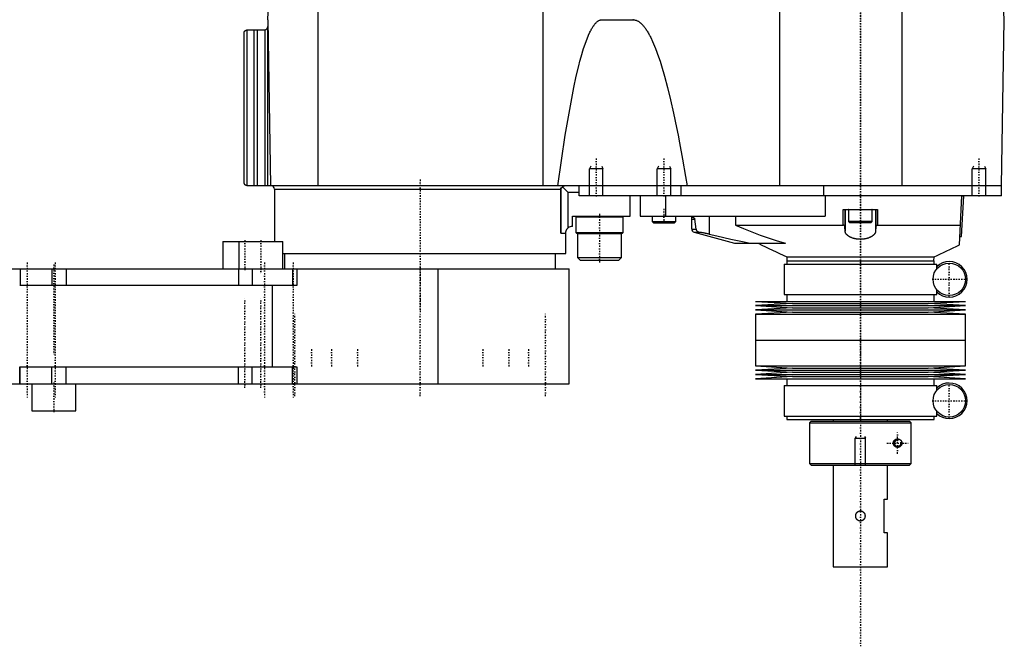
# Model space of a CAD drawing. Extents: x -171 to 342, y -1 to 583.
# Tile 2 of 3: x 52 to 342, y 67 to 252. Entities that reach past the tile are written whole.
import ezdxf

# ---------------------------------------------------------------- set-up
doc = ezdxf.new("R2010")
doc.units = 0
doc.linetypes.add('CENTER', pattern=[1.5, 0.45, -0.5, 0.05, -0.5])
for name, color, linetype in [('AM_0', 7, 'CONTINUOUS'), ('AM_10', 7, 'CONTINUOUS'), ('AM_7', 7, 'CENTER')]:
    doc.layers.add(name, color=color, linetype=linetype)

msp = doc.modelspace()

# ---------------------------------------------------------------- linework, layer by layer
at = {"layer": 'AM_0', "color": 7, "linetype": 'CONTINUOUS'}
for p, q in [((125, 251.5), (132.14, 387.81)), ((276.23, 202.5), (276.23, 373.93)), ((312.3, 202.5), (312.3, 343.66)), ((342.5, 251.5), (339.28, 312.91)), ((206.35, 202.5), (206.35, 280.58)), ((139.87, 202.5), (139.87, 257.5)), ((125, 251.5), (125.86, 202.5)), ((223.73, 251.5), (232.83, 251.5)), ((341.64, 202.5), (342.5, 251.5)), ((118, 203.5), (118, 247.5)), ((118.86, 248.49), (118.86, 202.51)), ((119, 248.5), (124.03, 248.5)), ((120.95, 248.5), (120.95, 202.5)), ((121.86, 248.5), (121.86, 202.5)), ((124.11, 248.5), (124.11, 202.5)), ((124.98, 249.17), (124.98, 202.5)), ((341.64, 202.5), (119, 202.5)), ((127, 201.5), (127, 186)), ((127, 201.5), (211.57, 201.5)), ((211.57, 188.5), (211.57, 201.5)), ((211.7, 188.5), (211.7, 201.99)), ((213.7, 200.5), (212.08, 202.12)), ((217, 199.5), (217, 202.5)), ((247, 202.5), (247, 199.5)), ((289.22, 199.5), (289.22, 202.5)), ((341.64, 199.5), (341.64, 202.5)), ((213.7, 190.02), (213.7, 200.5)), ((217, 200.5), (213.7, 200.5)), ((341.64, 199.5), (217, 199.5)), ((232, 193.5), (232, 199.5)), ((235, 199.5), (235, 193.5)), ((242.45, 199.5), (242.45, 193.5)), ((289.65, 199.5), (289.65, 193.5)), ((329.24, 185.05), (330, 199.5)), ((329.87, 187.49), (330.5, 199.47)), ((330, 199.5), (330.5, 199.47)), ((333.01, 199.51), (333, 199.5)), ((294.91, 190.89), (294.91, 195.5)), ((294.91, 195.5), (305.09, 195.5)), ((295.43, 195.5), (295.43, 190.4)), ((295.5, 195.5), (295.5, 189.07)), ((296.5, 195.4), (296.5, 191.9)), ((303.5, 195.4), (296.5, 195.4)), ((303.5, 191.9), (303.5, 195.4)), ((304.5, 195.5), (304.5, 189.07)), ((304.57, 195.5), (304.57, 190.4)), ((305.09, 195.5), (305.09, 190.89)), ((215, 190.5), (215, 193.5)), ((215, 193.5), (232, 193.5)), ((216.2, 193.5), (216, 193.3)), ((216, 193.3), (216, 188.7)), ((216, 193.3), (230, 193.3)), ((230, 193.3), (229.8, 193.5)), ((230, 188.7), (230, 193.3)), ((235, 193.5), (289.65, 193.5)), ((238.5, 193.5), (238.5, 191.9)), ((238.5, 191.9), (238.9, 191.5)), ((238.5, 191.9), (245.5, 191.9)), ((245.1, 191.5), (245.5, 191.9)), ((245.5, 191.9), (245.5, 193.5)), ((250.19, 189.77), (250.19, 193.5)), ((250.19, 192.57), (251.1, 192.57)), ((251.47, 189.63), (251.1, 192.57)), ((255.34, 193.5), (255.34, 188.2)), ((263.1, 193.5), (263.1, 190.89)), ((296.5, 191.9), (296.9, 191.5)), ((303.5, 191.9), (296.5, 191.9)), ((303.1, 191.5), (303.5, 191.9)), ((238.9, 191.5), (245.1, 191.5)), ((250.19, 189.77), (250.2, 189.63)), ((250.2, 189.63), (251.47, 189.63)), ((263.1, 190.89), (294.91, 190.89)), ((295.5, 189.07), (295.43, 190.4)), ((303.1, 191.5), (296.9, 191.5)), ((304.57, 190.4), (304.5, 189.07)), ((305.09, 190.89), (329.55, 190.89)), ((211.57, 188.5), (213, 188.5)), ((213, 182.5), (213, 188.5)), ((216, 188.7), (216.2, 188.5)), ((216, 188.7), (230, 188.7)), ((216.2, 188.5), (229.8, 188.5)), ((216.6, 188.5), (216.5, 188.4)), ((216.5, 188.4), (216.5, 181.3)), ((216.5, 188.4), (229.5, 188.4)), ((229.5, 188.4), (229.4, 188.5)), ((229.5, 181.3), (229.5, 188.4)), ((229.8, 188.5), (230, 188.7)), ((250.94, 188.73), (262.87, 185.54)), ((250.94, 188.73), (252.63, 188.73)), ((329.37, 187.52), (329.87, 187.49)), ((111.76, 186), (111.76, 178)), ((111.76, 186), (116.49, 186)), ((116.49, 186), (116.49, 178)), ((116.49, 186), (129.49, 186)), ((129.49, 178), (129.49, 186)), ((262.87, 185.54), (263.13, 185.5)), ((262.87, 185.54), (267.5, 185.54)), ((263.13, 185.5), (277.92, 185.5)), ((267.5, 185.54), (267.83, 185.5)), ((129.49, 182.5), (213, 182.5)), ((130, 182.5), (130, 178)), ((210, 178), (210, 182.5)), ((216.5, 181.3), (217.3, 180.5)), ((216.5, 181.3), (229.5, 181.3)), ((217.3, 180.5), (228.7, 180.5)), ((228.7, 180.5), (229.5, 181.3)), ((278.25, 180.36), (278.25, 179.36)), ((278.25, 180.36), (321.75, 180.36)), ((278.26, 181.5), (278.28, 180.36)), ((278.26, 181.5), (321.74, 181.5)), ((321.72, 180.36), (321.74, 181.5)), ((321.75, 179.36), (321.75, 180.36)), ((-48.48, 178), (214, 178)), ((51.91, 178), (51.91, 173)), ((61.22, 178), (61.22, 173)), ((65.53, 178), (65.53, 173)), ((116.39, 178), (116.39, 173)), ((120.45, 178), (120.45, 173)), ((132.32, 178), (132.32, 173)), ((133.61, 178), (133.61, 173)), ((175.34, 144), (175.34, 178)), ((214, 144), (214, 178)), ((277.45, 179.36), (277.45, 170.36)), ((277.45, 179.36), (322.55, 179.36)), ((322.55, 177.92), (322.55, 179.36)), ((133.61, 173), (51.77, 173)), ((126.46, 149), (126.46, 173)), ((322.55, 170.36), (322.55, 171.8)), ((277.45, 170.36), (322.55, 170.36)), ((278.25, 170.36), (278.25, 168.36)), ((321.75, 168.36), (321.75, 170.36)), ((269, 168.36), (280, 167.72)), ((269, 168.36), (331, 168.36)), ((280, 167.72), (269, 167.09)), ((269, 167.09), (280, 166.46)), ((269, 167.09), (331, 167.09)), ((280, 166.46), (269, 165.82)), ((269, 165.82), (280, 165.19)), ((269, 165.82), (331, 165.82)), ((280, 167.72), (320, 167.72)), ((280, 166.46), (320, 166.46)), ((320, 167.72), (331, 168.36)), ((331, 167.09), (320, 167.72)), ((320, 166.46), (331, 167.09)), ((331, 165.82), (320, 166.46)), ((320, 165.19), (331, 165.82)), ((280, 165.19), (269, 164.55)), ((269, 164.55), (269, 156.93)), ((269, 164.55), (331, 164.55)), ((280, 165.19), (320, 165.19)), ((331, 164.55), (320, 165.19)), ((331, 156.93), (331, 164.55)), ((269, 156.93), (331, 156.93)), ((269, 156.93), (269, 149.31)), ((269, 156.93), (331, 156.93)), ((331, 149.31), (331, 156.93)), ((51.77, 149), (133.61, 149)), ((51.77, 144), (51.77, 149)), ((51.91, 144), (51.91, 149)), ((61.22, 144), (61.22, 149)), ((65.53, 144), (65.53, 149)), ((116.39, 144), (116.39, 149)), ((120.45, 144), (120.45, 149)), ((132.32, 144), (132.32, 149)), ((133.61, 149), (133.61, 144)), ((269, 149.31), (280, 148.68)), ((269, 149.31), (331, 149.31)), ((280, 148.68), (269, 148.04)), ((280, 148.68), (320, 148.68)), ((320, 148.68), (331, 149.31)), ((331, 148.04), (320, 148.68)), ((269, 148.04), (280, 147.41)), ((269, 148.04), (331, 148.04)), ((280, 147.41), (269, 146.77)), ((269, 146.77), (280, 146.13)), ((269, 146.77), (331, 146.77)), ((280, 146.13), (269, 145.5)), ((269, 145.5), (331, 145.5)), ((278.25, 145.5), (278.25, 143.5)), ((280, 147.41), (320, 147.41)), ((280, 146.13), (320, 146.13)), ((320, 147.41), (331, 148.04)), ((331, 146.77), (320, 147.41)), ((320, 146.13), (331, 146.77)), ((331, 145.5), (320, 146.13)), ((321.75, 143.5), (321.75, 145.5)), ((-48.48, 144), (214, 144)), ((55.34, 144), (55.34, 136)), ((68.34, 136), (68.34, 144)), ((277.45, 143.5), (277.45, 134.5)), ((277.45, 143.5), (322.55, 143.5)), ((322.55, 142.06), (322.55, 143.5)), ((55.34, 136), (68.34, 136)), ((277.45, 134.5), (322.55, 134.5)), ((278.25, 134.5), (278.25, 133.5)), ((321.75, 133.5), (321.75, 134.5)), ((322.55, 134.5), (322.55, 135.94)), ((278.25, 133.5), (321.75, 133.5)), ((285.5, 133), (285, 132.5)), ((285, 132.5), (285, 120.5)), ((285, 132.5), (314.98, 132.5)), ((285.5, 133), (314.48, 133)), ((292, 133.5), (292, 133)), ((308, 133), (308, 133.5)), ((314.98, 132.5), (314.48, 133)), ((314.98, 120.5), (314.98, 132.5)), ((285, 120.5), (285.5, 120)), ((285, 120.5), (314.98, 120.5)), ((285.5, 120), (314.48, 120)), ((292, 120), (292, 90)), ((308, 110), (308, 120)), ((314.48, 120), (314.98, 120.5)), ((307, 110), (308, 110)), ((307, 100), (307, 110)), ((308, 100), (307, 100)), ((308, 90), (308, 100)), ((292, 90), (308, 90))]:
    msp.add_line(p, q, dxfattribs=at)
for points in [[(210.69, 202.5, 0), (212.85, 217.46, 0), (215.38, 231.48, 0), (216.11, 234.81, 0), (216.83, 237.84, 0), (217.2, 239.24, 0), (217.56, 240.56, 0), (218.28, 242.98, 0), (219.01, 245.1, 0), (219.73, 246.92, 0), (220.16, 247.84, 0), (220.28, 248.08, 0), (220.4, 248.32, 0), (220.46, 248.43, 0), (220.52, 248.55, 0), (220.64, 248.76, 0), (220.76, 248.97, 0), (220.88, 249.18, 0), (221.01, 249.37, 0), (221.13, 249.56, 0), (221.19, 249.64, 0), (221.25, 249.73, 0), (221.37, 249.9, 0), (221.49, 250.06, 0), (221.55, 250.14, 0), (221.61, 250.21, 0), (221.73, 250.35, 0), (221.85, 250.49, 0), (221.91, 250.55, 0), (221.97, 250.62, 0), (222.1, 250.73, 0), (222.22, 250.84, 0), (222.34, 250.94, 0), (222.46, 251.04, 0), (222.58, 251.12, 0), (222.64, 251.16, 0), (222.7, 251.2, 0), (222.82, 251.26, 0), (222.94, 251.32, 0), (223.06, 251.37, 0), (223.19, 251.41, 0), (223.31, 251.45, 0), (223.37, 251.46, 0), (223.43, 251.47, 0), (223.55, 251.49, 0), (223.67, 251.5, 0), (223.73, 251.5, 0)], [(233.03, 251.5, 0), (232.83, 251.5, 0)], [(232.83, 251.5, 0), (232.9, 251.5, 0), (233.05, 251.49, 0), (233.2, 251.47, 0), (233.28, 251.46, 0), (233.35, 251.45, 0), (233.5, 251.41, 0), (233.65, 251.37, 0), (233.79, 251.32, 0), (233.94, 251.26, 0), (234.09, 251.2, 0), (234.17, 251.16, 0), (234.24, 251.12, 0), (234.39, 251.04, 0), (234.54, 250.94, 0), (234.68, 250.84, 0), (234.83, 250.73, 0), (234.98, 250.62, 0), (235.06, 250.55, 0), (235.13, 250.49, 0), (235.28, 250.36, 0), (235.43, 250.21, 0), (235.5, 250.14, 0), (235.58, 250.06, 0), (235.72, 249.9, 0), (235.87, 249.73, 0), (235.95, 249.65, 0), (236.02, 249.56, 0), (236.17, 249.37, 0), (236.32, 249.18, 0), (236.47, 248.98, 0), (236.61, 248.77, 0), (236.76, 248.55, 0), (236.84, 248.43, 0), (236.91, 248.32, 0), (237.06, 248.08, 0), (237.21, 247.84, 0), (237.36, 247.59, 0), (237.5, 247.33, 0), (237.65, 247.06, 0), (237.73, 246.92, 0), (237.8, 246.78, 0), (237.95, 246.5, 0), (238.1, 246.2, 0), (238.62, 245.11, 0), (239.51, 242.99, 0), (240.39, 240.57, 0), (240.84, 239.24, 0), (241.28, 237.84, 0), (242.17, 234.82, 0), (243.06, 231.49, 0), (243.95, 227.86, 0), (244.84, 223.93, 0), (245.72, 219.69, 0), (246.17, 217.46, 0), (246.61, 215.16, 0), (247.5, 210.32, 0), (248.38, 205.18, 0), (248.83, 202.5, 0)], [(118, 247.5, 0), (118, 247.51, 0), (118, 247.52, 0), (118, 247.54, 0), (118, 247.54, 0), (118, 247.55, 0), (118, 247.56, 0), (118, 247.58, 0), (118, 247.59, 0), (118.01, 247.6, 0), (118.01, 247.62, 0), (118.01, 247.62, 0), (118.01, 247.63, 0), (118.01, 247.64, 0), (118.01, 247.65, 0), (118.01, 247.67, 0), (118.02, 247.68, 0), (118.02, 247.69, 0), (118.02, 247.7, 0), (118.02, 247.7, 0), (118.02, 247.71, 0), (118.03, 247.73, 0), (118.03, 247.73, 0), (118.03, 247.74, 0), (118.03, 247.75, 0), (118.03, 247.76, 0), (118.04, 247.77, 0), (118.04, 247.77, 0), (118.04, 247.78, 0), (118.04, 247.8, 0), (118.06, 247.83, 0), (118.08, 247.9, 0), (118.11, 247.96, 0), (118.15, 248.03, 0), (118.19, 248.09, 0), (118.21, 248.12, 0), (118.24, 248.15, 0), (118.27, 248.18, 0), (118.28, 248.19, 0), (118.29, 248.2, 0), (118.29, 248.21, 0), (118.3, 248.21, 0), (118.3, 248.22, 0), (118.31, 248.23, 0), (118.32, 248.24, 0), (118.33, 248.25, 0), (118.34, 248.25, 0), (118.35, 248.26, 0), (118.35, 248.26, 0), (118.36, 248.27, 0), (118.37, 248.28, 0), (118.38, 248.29, 0), (118.39, 248.3, 0), (118.41, 248.3, 0), (118.41, 248.31, 0), (118.42, 248.31, 0), (118.43, 248.32, 0), (118.44, 248.33, 0), (118.45, 248.34, 0), (118.46, 248.34, 0), (118.47, 248.35, 0), (118.48, 248.35, 0), (118.49, 248.36, 0), (118.5, 248.36, 0), (118.51, 248.37, 0), (118.52, 248.38, 0), (118.54, 248.39, 0), (118.55, 248.39, 0), (118.55, 248.4, 0), (118.56, 248.4, 0), (118.57, 248.41, 0), (118.59, 248.41, 0), (118.6, 248.41, 0), (118.6, 248.42, 0), (118.62, 248.42, 0), (118.63, 248.43, 0), (118.64, 248.43, 0), (118.64, 248.43, 0), (118.66, 248.44, 0), (118.67, 248.45, 0), (118.69, 248.45, 0), (118.7, 248.45, 0), (118.72, 248.46, 0), (118.72, 248.46, 0), (118.73, 248.46, 0), (118.75, 248.47, 0), (118.76, 248.47, 0), (118.78, 248.47, 0), (118.79, 248.48, 0), (118.81, 248.48, 0), (118.82, 248.48, 0), (118.82, 248.48, 0), (118.84, 248.49, 0), (118.85, 248.49, 0), (118.86, 248.49, 0)], [(118.86, 248.49, 0), (118.88, 248.49, 0), (118.93, 248.5, 0), (118.98, 248.5, 0), (119, 248.5, 0)], [(124.03, 248.5, 0), (124.05, 248.5, 0), (124.07, 248.5, 0), (124.1, 248.5, 0), (124.11, 248.5, 0)], [(124.11, 248.5, 0), (124.12, 248.5, 0), (124.13, 248.5, 0), (124.15, 248.51, 0), (124.16, 248.51, 0), (124.16, 248.51, 0), (124.18, 248.51, 0), (124.19, 248.51, 0), (124.2, 248.51, 0), (124.22, 248.52, 0), (124.23, 248.52, 0), (124.24, 248.52, 0), (124.25, 248.52, 0), (124.26, 248.53, 0), (124.27, 248.53, 0), (124.29, 248.53, 0), (124.3, 248.54, 0), (124.31, 248.54, 0), (124.32, 248.54, 0), (124.33, 248.54, 0), (124.34, 248.55, 0), (124.35, 248.55, 0), (124.36, 248.55, 0), (124.37, 248.56, 0), (124.38, 248.56, 0), (124.39, 248.57, 0), (124.4, 248.57, 0), (124.41, 248.57, 0), (124.42, 248.58, 0), (124.43, 248.58, 0), (124.44, 248.59, 0), (124.46, 248.59, 0), (124.47, 248.6, 0), (124.47, 248.6, 0), (124.48, 248.6, 0), (124.49, 248.61, 0), (124.5, 248.62, 0), (124.52, 248.62, 0), (124.53, 248.63, 0), (124.54, 248.64, 0), (124.54, 248.64, 0), (124.55, 248.64, 0), (124.56, 248.65, 0), (124.57, 248.66, 0), (124.58, 248.66, 0), (124.59, 248.67, 0), (124.6, 248.68, 0), (124.61, 248.68, 0), (124.61, 248.68, 0), (124.62, 248.69, 0), (124.63, 248.7, 0), (124.64, 248.71, 0), (124.65, 248.71, 0), (124.66, 248.72, 0), (124.67, 248.72, 0), (124.67, 248.73, 0), (124.68, 248.74, 0), (124.69, 248.74, 0), (124.72, 248.77, 0), (124.74, 248.79, 0), (124.77, 248.82, 0), (124.81, 248.87, 0), (124.85, 248.92, 0), (124.88, 248.97, 0), (124.91, 249.02, 0), (124.92, 249.04, 0), (124.93, 249.05, 0), (124.93, 249.06, 0), (124.93, 249.06, 0), (124.94, 249.07, 0), (124.94, 249.07, 0), (124.94, 249.08, 0), (124.94, 249.08, 0), (124.95, 249.09, 0), (124.95, 249.09, 0), (124.95, 249.1, 0), (124.95, 249.1, 0), (124.95, 249.11, 0), (124.96, 249.11, 0), (124.96, 249.12, 0), (124.96, 249.13, 0), (124.96, 249.13, 0), (124.97, 249.14, 0), (124.97, 249.14, 0), (124.97, 249.14, 0), (124.97, 249.15, 0), (124.97, 249.15, 0), (124.97, 249.16, 0), (124.97, 249.16, 0), (124.98, 249.16, 0), (124.98, 249.16, 0), (124.98, 249.17, 0), (124.98, 249.17, 0), (124.98, 249.17, 0), (124.98, 249.17, 0)], [(118.86, 202.51, 0), (118.85, 202.51, 0), (118.84, 202.51, 0), (118.82, 202.52, 0), (118.82, 202.52, 0), (118.81, 202.52, 0), (118.79, 202.52, 0), (118.78, 202.53, 0), (118.76, 202.53, 0), (118.75, 202.53, 0), (118.73, 202.54, 0), (118.72, 202.54, 0), (118.72, 202.54, 0), (118.7, 202.55, 0), (118.69, 202.55, 0), (118.67, 202.55, 0), (118.66, 202.56, 0), (118.64, 202.57, 0), (118.64, 202.57, 0), (118.63, 202.57, 0), (118.62, 202.58, 0), (118.6, 202.58, 0), (118.6, 202.59, 0), (118.59, 202.59, 0), (118.57, 202.59, 0), (118.56, 202.6, 0), (118.55, 202.6, 0), (118.55, 202.61, 0), (118.54, 202.61, 0), (118.52, 202.62, 0), (118.51, 202.63, 0), (118.5, 202.64, 0), (118.49, 202.64, 0), (118.48, 202.65, 0), (118.47, 202.65, 0), (118.46, 202.66, 0), (118.45, 202.66, 0), (118.44, 202.67, 0), (118.43, 202.68, 0), (118.42, 202.69, 0), (118.41, 202.69, 0), (118.41, 202.7, 0), (118.39, 202.7, 0), (118.38, 202.71, 0), (118.37, 202.72, 0), (118.36, 202.73, 0), (118.35, 202.74, 0), (118.35, 202.74, 0), (118.34, 202.75, 0), (118.33, 202.75, 0), (118.32, 202.76, 0), (118.31, 202.77, 0), (118.3, 202.78, 0), (118.3, 202.79, 0), (118.29, 202.79, 0), (118.29, 202.8, 0), (118.28, 202.81, 0), (118.27, 202.82, 0), (118.24, 202.85, 0), (118.21, 202.88, 0), (118.19, 202.91, 0), (118.15, 202.97, 0), (118.11, 203.04, 0), (118.08, 203.1, 0), (118.06, 203.17, 0), (118.04, 203.2, 0), (118.04, 203.22, 0), (118.04, 203.23, 0), (118.04, 203.23, 0), (118.03, 203.24, 0), (118.03, 203.25, 0), (118.03, 203.26, 0), (118.03, 203.27, 0), (118.03, 203.27, 0), (118.02, 203.29, 0), (118.02, 203.3, 0), (118.02, 203.3, 0), (118.02, 203.31, 0), (118.02, 203.32, 0), (118.01, 203.33, 0), (118.01, 203.35, 0), (118.01, 203.36, 0), (118.01, 203.37, 0), (118.01, 203.38, 0), (118.01, 203.38, 0), (118.01, 203.4, 0), (118, 203.41, 0), (118, 203.42, 0), (118, 203.44, 0), (118, 203.45, 0), (118, 203.46, 0), (118, 203.46, 0), (118, 203.48, 0), (118, 203.49, 0), (118, 203.5, 0)], [(119, 202.5, 0), (118.98, 202.5, 0), (118.93, 202.5, 0), (118.88, 202.51, 0), (118.86, 202.51, 0)], [(211.57, 201.5, 0), (211.57, 201.51, 0), (211.57, 201.54, 0), (211.57, 201.57, 0), (211.57, 201.58, 0), (211.57, 201.6, 0), (211.58, 201.63, 0), (211.58, 201.65, 0), (211.59, 201.68, 0), (211.59, 201.71, 0), (211.6, 201.74, 0), (211.6, 201.75, 0), (211.61, 201.77, 0), (211.62, 201.8, 0), (211.62, 201.82, 0), (211.63, 201.85, 0), (211.64, 201.87, 0), (211.66, 201.9, 0), (211.66, 201.91, 0), (211.67, 201.92, 0), (211.68, 201.95, 0), (211.69, 201.97, 0), (211.7, 201.99, 0)], [(211.7, 201.99, 0), (211.7, 201.97, 0), (211.7, 201.94, 0), (211.71, 201.91, 0), (211.71, 201.9, 0), (211.71, 201.89, 0), (211.72, 201.88, 0), (211.72, 201.88, 0), (211.72, 201.87, 0), (211.72, 201.87, 0), (211.72, 201.87, 0), (211.73, 201.87, 0), (211.73, 201.87, 0), (211.73, 201.86, 0), (211.73, 201.86, 0), (211.73, 201.86, 0), (211.73, 201.86, 0), (211.74, 201.86, 0), (211.74, 201.86, 0), (211.74, 201.86, 0), (211.74, 201.85, 0), (211.74, 201.85, 0), (211.75, 201.85, 0), (211.75, 201.85, 0), (211.75, 201.85, 0), (211.75, 201.85, 0), (211.75, 201.85, 0), (211.75, 201.85, 0), (211.76, 201.85, 0), (211.76, 201.85, 0), (211.76, 201.85, 0), (211.76, 201.85, 0), (211.76, 201.85, 0), (211.77, 201.85, 0), (211.77, 201.85, 0), (211.77, 201.85, 0), (211.77, 201.85, 0), (211.77, 201.85, 0), (211.78, 201.85, 0), (211.78, 201.85, 0), (211.78, 201.85, 0), (211.78, 201.85, 0), (211.78, 201.86, 0), (211.79, 201.86, 0), (211.79, 201.86, 0), (211.79, 201.86, 0), (211.79, 201.86, 0), (211.8, 201.86, 0), (211.8, 201.86, 0), (211.8, 201.87, 0), (211.81, 201.87, 0), (211.81, 201.87, 0), (211.81, 201.87, 0), (211.81, 201.87, 0), (211.82, 201.88, 0), (211.82, 201.88, 0), (211.83, 201.88, 0), (211.83, 201.88, 0), (211.83, 201.89, 0), (211.84, 201.89, 0), (211.84, 201.89, 0), (211.84, 201.9, 0), (211.85, 201.9, 0), (211.86, 201.91, 0), (211.89, 201.94, 0), (211.93, 201.98, 0), (211.95, 202, 0), (211.97, 202.01, 0), (212.01, 202.05, 0), (212.06, 202.1, 0), (212.08, 202.12, 0)], [(212.08, 202.12, 0), (212.09, 202.14, 0), (212.11, 202.18, 0), (212.14, 202.22, 0), (212.15, 202.24, 0), (212.16, 202.25, 0), (212.19, 202.29, 0), (212.22, 202.32, 0), (212.24, 202.34, 0), (212.27, 202.37, 0), (212.3, 202.39, 0), (212.32, 202.4, 0), (212.33, 202.42, 0), (212.36, 202.43, 0), (212.39, 202.45, 0), (212.43, 202.46, 0), (212.46, 202.48, 0), (212.49, 202.49, 0), (212.51, 202.49, 0), (212.52, 202.49, 0), (212.55, 202.5, 0), (212.59, 202.5, 0), (212.6, 202.5, 0)], [(250.19, 193.11, 0), (250.19, 193.13, 0), (250.2, 193.16, 0), (250.21, 193.19, 0), (250.22, 193.2, 0), (250.23, 193.2, 0), (250.26, 193.21, 0), (250.3, 193.22, 0), (250.34, 193.22, 0), (250.39, 193.21, 0), (250.44, 193.2, 0), (250.47, 193.19, 0), (250.5, 193.18, 0), (250.57, 193.16, 0), (250.65, 193.12, 0), (250.72, 193.08, 0), (250.8, 193.03, 0), (250.84, 193, 0), (250.85, 192.99, 0), (250.87, 192.98, 0), (250.87, 192.97, 0), (250.88, 192.97, 0), (250.89, 192.96, 0), (250.9, 192.94, 0), (250.9, 192.94, 0), (250.91, 192.93, 0), (250.92, 192.92, 0), (250.93, 192.91, 0), (250.94, 192.91, 0), (250.94, 192.9, 0), (250.95, 192.89, 0), (250.96, 192.87, 0), (250.98, 192.86, 0), (250.99, 192.84, 0), (251, 192.82, 0), (251.01, 192.81, 0), (251.01, 192.8, 0), (251.03, 192.78, 0), (251.04, 192.76, 0), (251.05, 192.73, 0), (251.06, 192.72, 0), (251.06, 192.72, 0), (251.06, 192.71, 0), (251.06, 192.71, 0), (251.06, 192.71, 0), (251.06, 192.7, 0), (251.07, 192.7, 0), (251.07, 192.69, 0), (251.07, 192.69, 0), (251.07, 192.68, 0), (251.07, 192.68, 0), (251.07, 192.68, 0), (251.07, 192.67, 0), (251.08, 192.67, 0), (251.08, 192.67, 0), (251.08, 192.66, 0), (251.08, 192.66, 0), (251.08, 192.65, 0), (251.08, 192.65, 0), (251.08, 192.65, 0), (251.08, 192.64, 0), (251.09, 192.64, 0), (251.09, 192.63, 0), (251.09, 192.63, 0), (251.09, 192.62, 0), (251.09, 192.62, 0), (251.09, 192.62, 0), (251.09, 192.61, 0), (251.09, 192.61, 0), (251.09, 192.6, 0), (251.09, 192.6, 0), (251.1, 192.59, 0), (251.1, 192.59, 0), (251.1, 192.58, 0), (251.1, 192.58, 0), (251.1, 192.57, 0), (251.1, 192.57, 0)], [(213, 188.5, 0), (213, 188.55, 0), (213.01, 188.64, 0), (213.01, 188.74, 0), (213.02, 188.78, 0), (213.03, 188.83, 0), (213.05, 188.92, 0), (213.07, 189.02, 0), (213.1, 189.11, 0), (213.13, 189.2, 0), (213.16, 189.29, 0), (213.18, 189.34, 0), (213.2, 189.38, 0), (213.25, 189.46, 0), (213.3, 189.55, 0), (213.35, 189.63, 0), (213.41, 189.71, 0), (213.47, 189.78, 0), (213.5, 189.82, 0), (213.53, 189.85, 0), (213.59, 189.92, 0), (213.66, 189.99, 0), (213.7, 190.02, 0)], [(251.47, 189.63, 0), (251.47, 189.62, 0), (251.47, 189.61, 0), (251.47, 189.59, 0), (251.47, 189.59, 0), (251.47, 189.58, 0), (251.48, 189.56, 0), (251.48, 189.55, 0), (251.48, 189.54, 0), (251.49, 189.52, 0), (251.49, 189.51, 0), (251.49, 189.5, 0), (251.5, 189.5, 0), (251.5, 189.49, 0), (251.51, 189.47, 0), (251.51, 189.46, 0), (251.52, 189.45, 0), (251.52, 189.44, 0), (251.52, 189.43, 0), (251.53, 189.43, 0), (251.53, 189.41, 0), (251.54, 189.4, 0), (251.54, 189.4, 0), (251.54, 189.39, 0), (251.55, 189.38, 0), (251.56, 189.37, 0), (251.56, 189.37, 0), (251.56, 189.36, 0), (251.57, 189.35, 0), (251.57, 189.34, 0), (251.58, 189.33, 0), (251.59, 189.32, 0), (251.59, 189.31, 0), (251.6, 189.31, 0), (251.6, 189.3, 0), (251.61, 189.29, 0), (251.61, 189.28, 0), (251.64, 189.25, 0), (251.69, 189.2, 0), (251.75, 189.14, 0), (251.8, 189.09, 0), (251.84, 189.07, 0), (251.87, 189.04, 0), (251.94, 189, 0), (252.02, 188.95, 0), (252.1, 188.91, 0), (252.18, 188.87, 0), (252.28, 188.83, 0), (252.32, 188.81, 0), (252.37, 188.8, 0), (252.47, 188.77, 0), (252.58, 188.74, 0), (252.63, 188.73, 0)], [(263.1, 190.89, 0), (265.52, 189.86, 0), (270.43, 187.93, 0), (275.41, 186.24, 0), (277.92, 185.5, 0)], [(295.43, 190.4, 0), (295.43, 190.42, 0), (295.42, 190.45, 0), (295.42, 190.48, 0), (295.41, 190.49, 0), (295.4, 190.51, 0), (295.39, 190.54, 0), (295.37, 190.57, 0), (295.35, 190.6, 0), (295.33, 190.63, 0), (295.3, 190.66, 0), (295.29, 190.67, 0), (295.27, 190.69, 0), (295.24, 190.71, 0), (295.2, 190.74, 0), (295.17, 190.77, 0), (295.13, 190.79, 0), (295.08, 190.82, 0), (295.06, 190.83, 0), (295.04, 190.84, 0), (294.99, 190.86, 0), (294.93, 190.88, 0), (294.91, 190.89, 0)], [(304.5, 189.07, 0), (304.5, 189.03, 0), (304.49, 188.97, 0), (304.48, 188.91, 0), (304.47, 188.87, 0), (304.47, 188.84, 0), (304.45, 188.78, 0), (304.43, 188.71, 0), (304.41, 188.65, 0), (304.38, 188.59, 0), (304.35, 188.52, 0), (304.33, 188.49, 0), (304.32, 188.46, 0), (304.28, 188.4, 0), (304.24, 188.33, 0), (304.2, 188.27, 0), (304.15, 188.21, 0), (304.1, 188.15, 0), (304.08, 188.12, 0), (304.05, 188.09, 0), (303.99, 188.03, 0), (303.94, 187.97, 0), (303.91, 187.94, 0), (303.87, 187.91, 0), (303.81, 187.85, 0), (303.74, 187.79, 0), (303.71, 187.77, 0), (303.67, 187.74, 0), (303.6, 187.68, 0), (303.52, 187.63, 0), (303.44, 187.57, 0), (303.35, 187.52, 0), (303.27, 187.47, 0), (303.22, 187.44, 0), (303.18, 187.42, 0), (303.09, 187.37, 0), (302.99, 187.32, 0), (302.9, 187.27, 0), (302.79, 187.22, 0), (302.69, 187.18, 0), (302.64, 187.16, 0), (302.59, 187.14, 0), (302.48, 187.09, 0), (302.37, 187.05, 0), (302.25, 187.02, 0), (302.14, 186.98, 0), (302.02, 186.95, 0), (301.96, 186.93, 0), (301.9, 186.91, 0), (301.78, 186.88, 0), (301.66, 186.85, 0), (301.53, 186.83, 0), (301.4, 186.8, 0), (301.28, 186.78, 0), (301.21, 186.77, 0), (301.15, 186.76, 0), (301.01, 186.74, 0), (300.88, 186.72, 0), (300.75, 186.71, 0), (300.61, 186.7, 0), (300.48, 186.69, 0), (300.41, 186.68, 0), (300.34, 186.68, 0), (300.21, 186.67, 0), (300.07, 186.67, 0), (300, 186.67, 0), (299.93, 186.67, 0), (299.8, 186.67, 0), (299.66, 186.68, 0), (299.59, 186.68, 0), (299.52, 186.69, 0), (299.39, 186.7, 0), (299.25, 186.71, 0), (299.12, 186.72, 0), (298.99, 186.74, 0), (298.85, 186.76, 0), (298.79, 186.77, 0), (298.72, 186.78, 0), (298.6, 186.8, 0), (298.47, 186.82, 0), (298.34, 186.85, 0), (298.22, 186.88, 0), (298.1, 186.91, 0), (298.04, 186.93, 0), (297.98, 186.95, 0), (297.86, 186.98, 0), (297.75, 187.02, 0), (297.63, 187.05, 0), (297.52, 187.09, 0), (297.41, 187.14, 0), (297.36, 187.16, 0), (297.31, 187.18, 0), (297.21, 187.22, 0), (297.11, 187.27, 0), (297.01, 187.32, 0), (296.91, 187.37, 0), (296.82, 187.42, 0), (296.78, 187.44, 0), (296.73, 187.47, 0), (296.65, 187.52, 0), (296.56, 187.57, 0), (296.48, 187.63, 0), (296.4, 187.68, 0), (296.33, 187.74, 0), (296.29, 187.77, 0), (296.26, 187.79, 0), (296.19, 187.85, 0), (296.13, 187.91, 0), (296.09, 187.94, 0), (296.06, 187.97, 0), (296.01, 188.03, 0), (295.95, 188.09, 0), (295.92, 188.12, 0), (295.9, 188.15, 0), (295.85, 188.21, 0), (295.8, 188.27, 0), (295.76, 188.33, 0), (295.72, 188.4, 0), (295.68, 188.46, 0), (295.67, 188.49, 0), (295.65, 188.52, 0), (295.62, 188.59, 0), (295.59, 188.65, 0), (295.57, 188.71, 0), (295.55, 188.78, 0), (295.53, 188.84, 0), (295.53, 188.87, 0), (295.52, 188.91, 0), (295.51, 188.97, 0), (295.5, 189.03, 0), (295.5, 189.07, 0)], [(305.09, 190.89, 0), (305.07, 190.88, 0), (305.01, 190.86, 0), (304.97, 190.84, 0), (304.94, 190.83, 0), (304.92, 190.82, 0), (304.88, 190.79, 0), (304.83, 190.77, 0), (304.8, 190.74, 0), (304.76, 190.71, 0), (304.73, 190.69, 0), (304.71, 190.67, 0), (304.7, 190.66, 0), (304.67, 190.63, 0), (304.65, 190.6, 0), (304.63, 190.57, 0), (304.61, 190.54, 0), (304.6, 190.51, 0), (304.59, 190.49, 0), (304.58, 190.48, 0), (304.58, 190.45, 0), (304.57, 190.42, 0), (304.57, 190.4, 0)], [(255.34, 188.2, 0), (255.26, 188.22, 0), (255.09, 188.26, 0), (254.93, 188.29, 0), (254.85, 188.31, 0), (254.77, 188.32, 0), (254.61, 188.35, 0), (254.45, 188.39, 0), (254.3, 188.42, 0), (254.14, 188.45, 0), (253.99, 188.48, 0), (253.91, 188.49, 0), (253.83, 188.51, 0), (253.69, 188.54, 0), (253.54, 188.57, 0), (253.39, 188.59, 0), (253.25, 188.62, 0), (253.11, 188.65, 0), (253.04, 188.66, 0), (252.97, 188.67, 0), (252.83, 188.7, 0), (252.7, 188.72, 0), (252.63, 188.73, 0)], [(255.34, 188.2, 0), (257.57, 187.69, 0), (261.77, 186.75, 0), (265.65, 185.91, 0), (267.5, 185.54, 0)], [(312.25, 126.5, 0), (312.25, 126.49, 0), (312.25, 126.48, 0), (312.25, 126.46, 0), (312.25, 126.46, 0), (312.25, 126.45, 0), (312.25, 126.43, 0), (312.25, 126.42, 0), (312.25, 126.41, 0), (312.25, 126.39, 0), (312.24, 126.38, 0), (312.24, 126.37, 0), (312.24, 126.36, 0), (312.24, 126.35, 0), (312.24, 126.33, 0), (312.24, 126.32, 0), (312.23, 126.3, 0), (312.23, 126.29, 0), (312.23, 126.28, 0), (312.23, 126.28, 0), (312.23, 126.26, 0), (312.22, 126.25, 0), (312.22, 126.24, 0), (312.22, 126.23, 0), (312.22, 126.22, 0), (312.22, 126.21, 0), (312.21, 126.2, 0), (312.21, 126.19, 0), (312.21, 126.18, 0), (312.2, 126.17, 0), (312.2, 126.15, 0), (312.2, 126.14, 0), (312.19, 126.13, 0), (312.19, 126.12, 0), (312.19, 126.11, 0), (312.18, 126.1, 0), (312.18, 126.09, 0), (312.18, 126.07, 0), (312.17, 126.06, 0), (312.17, 126.05, 0), (312.16, 126.04, 0), (312.16, 126.04, 0), (312.16, 126.02, 0), (312.15, 126.01, 0), (312.14, 126, 0), (312.14, 125.99, 0), (312.13, 125.97, 0), (312.13, 125.97, 0), (312.13, 125.96, 0), (312.12, 125.95, 0), (312.12, 125.94, 0), (312.11, 125.93, 0), (312.1, 125.92, 0), (312.1, 125.9, 0), (312.1, 125.9, 0), (312.09, 125.89, 0), (312.09, 125.88, 0), (312.08, 125.87, 0), (312.06, 125.83, 0), (312.04, 125.8, 0), (312.02, 125.77, 0), (311.97, 125.72, 0), (311.93, 125.67, 0), (311.89, 125.62, 0), (311.84, 125.57, 0), (311.79, 125.53, 0), (311.76, 125.51, 0), (311.74, 125.49, 0), (311.68, 125.45, 0), (311.63, 125.42, 0), (311.6, 125.4, 0), (311.57, 125.39, 0), (311.51, 125.36, 0), (311.46, 125.34, 0), (311.43, 125.33, 0), (311.4, 125.31, 0), (311.34, 125.3, 0), (311.28, 125.28, 0), (311.22, 125.27, 0), (311.15, 125.26, 0), (311.09, 125.25, 0), (311.06, 125.25, 0), (311.03, 125.25, 0), (310.97, 125.25, 0), (310.91, 125.25, 0), (310.85, 125.26, 0), (310.79, 125.27, 0), (310.72, 125.28, 0), (310.69, 125.29, 0), (310.66, 125.3, 0), (310.59, 125.32, 0), (310.53, 125.34, 0), (310.47, 125.37, 0), (310.4, 125.4, 0), (310.34, 125.44, 0), (310.31, 125.46, 0), (310.28, 125.48, 0), (310.22, 125.52, 0), (310.17, 125.57, 0), (310.11, 125.62, 0), (310.06, 125.67, 0), (310.01, 125.73, 0), (309.99, 125.77, 0), (309.98, 125.77, 0), (309.98, 125.78, 0), (309.97, 125.79, 0), (309.97, 125.8, 0), (309.96, 125.8, 0), (309.95, 125.82, 0), (309.95, 125.83, 0), (309.94, 125.84, 0), (309.93, 125.85, 0), (309.92, 125.86, 0), (309.92, 125.87, 0), (309.92, 125.88, 0), (309.91, 125.89, 0), (309.9, 125.9, 0), (309.9, 125.91, 0), (309.89, 125.92, 0), (309.88, 125.94, 0), (309.88, 125.94, 0), (309.88, 125.95, 0), (309.87, 125.96, 0), (309.86, 125.98, 0), (309.86, 125.99, 0), (309.85, 126, 0), (309.85, 126.02, 0), (309.84, 126.02, 0), (309.84, 126.03, 0), (309.84, 126.04, 0), (309.83, 126.06, 0), (309.83, 126.07, 0), (309.82, 126.08, 0), (309.82, 126.1, 0), (309.81, 126.11, 0), (309.81, 126.11, 0), (309.81, 126.13, 0), (309.8, 126.14, 0), (309.8, 126.16, 0), (309.79, 126.17, 0), (309.79, 126.18, 0), (309.79, 126.19, 0), (309.79, 126.2, 0), (309.78, 126.21, 0), (309.78, 126.23, 0), (309.78, 126.23, 0), (309.78, 126.24, 0), (309.77, 126.26, 0), (309.77, 126.27, 0), (309.77, 126.28, 0), (309.77, 126.29, 0), (309.77, 126.3, 0), (309.76, 126.32, 0), (309.76, 126.33, 0), (309.76, 126.35, 0), (309.76, 126.36, 0), (309.76, 126.37, 0), (309.76, 126.37, 0), (309.75, 126.39, 0), (309.75, 126.4, 0), (309.75, 126.42, 0), (309.75, 126.43, 0), (309.75, 126.45, 0), (309.75, 126.46, 0), (309.75, 126.46, 0), (309.75, 126.48, 0), (309.75, 126.49, 0), (309.75, 126.5, 0), (309.75, 126.51, 0), (309.75, 126.52, 0), (309.75, 126.54, 0), (309.75, 126.54, 0), (309.75, 126.55, 0), (309.75, 126.57, 0), (309.75, 126.58, 0), (309.75, 126.6, 0), (309.75, 126.61, 0), (309.76, 126.63, 0), (309.76, 126.63, 0), (309.76, 126.64, 0), (309.76, 126.65, 0), (309.76, 126.67, 0), (309.76, 126.68, 0), (309.77, 126.7, 0), (309.77, 126.71, 0), (309.77, 126.72, 0), (309.77, 126.73, 0), (309.77, 126.74, 0), (309.78, 126.76, 0), (309.78, 126.77, 0), (309.78, 126.77, 0), (309.78, 126.79, 0), (309.79, 126.8, 0), (309.79, 126.81, 0), (309.79, 126.82, 0), (309.79, 126.83, 0), (309.8, 126.84, 0), (309.8, 126.86, 0), (309.81, 126.87, 0), (309.81, 126.89, 0), (309.81, 126.89, 0), (309.82, 126.9, 0), (309.82, 126.92, 0), (309.83, 126.93, 0), (309.83, 126.94, 0), (309.84, 126.96, 0), (309.84, 126.97, 0), (309.84, 126.98, 0), (309.85, 126.98, 0), (309.85, 127, 0), (309.86, 127.01, 0), (309.86, 127.02, 0), (309.87, 127.04, 0), (309.88, 127.05, 0), (309.88, 127.06, 0), (309.88, 127.06, 0), (309.89, 127.08, 0), (309.9, 127.09, 0), (309.9, 127.1, 0), (309.91, 127.11, 0), (309.92, 127.12, 0), (309.92, 127.13, 0), (309.92, 127.14, 0), (309.93, 127.15, 0), (309.94, 127.16, 0), (309.95, 127.17, 0), (309.95, 127.18, 0), (309.96, 127.2, 0), (309.97, 127.2, 0), (309.97, 127.21, 0), (309.98, 127.22, 0), (309.98, 127.23, 0), (309.99, 127.23, 0), (310.01, 127.27, 0), (310.06, 127.33, 0), (310.11, 127.38, 0), (310.17, 127.43, 0), (310.22, 127.48, 0), (310.28, 127.52, 0), (310.31, 127.54, 0), (310.34, 127.56, 0), (310.4, 127.6, 0), (310.47, 127.63, 0), (310.53, 127.66, 0), (310.59, 127.68, 0), (310.66, 127.7, 0), (310.69, 127.71, 0), (310.72, 127.72, 0), (310.79, 127.73, 0), (310.85, 127.74, 0), (310.91, 127.75, 0), (310.97, 127.75, 0), (311.03, 127.75, 0), (311.06, 127.75, 0), (311.09, 127.75, 0), (311.15, 127.74, 0), (311.22, 127.73, 0), (311.28, 127.72, 0), (311.34, 127.7, 0), (311.4, 127.69, 0), (311.43, 127.67, 0), (311.46, 127.66, 0), (311.51, 127.64, 0), (311.57, 127.61, 0), (311.6, 127.6, 0), (311.63, 127.58, 0), (311.68, 127.55, 0), (311.74, 127.51, 0), (311.76, 127.49, 0), (311.79, 127.47, 0), (311.84, 127.43, 0), (311.89, 127.38, 0), (311.93, 127.33, 0), (311.97, 127.28, 0), (312.02, 127.23, 0), (312.04, 127.2, 0), (312.06, 127.17, 0), (312.08, 127.13, 0), (312.09, 127.12, 0), (312.09, 127.11, 0), (312.1, 127.1, 0), (312.1, 127.1, 0), (312.1, 127.08, 0), (312.11, 127.07, 0), (312.12, 127.06, 0), (312.12, 127.05, 0), (312.13, 127.04, 0), (312.13, 127.03, 0), (312.13, 127.03, 0), (312.14, 127.01, 0), (312.14, 127, 0), (312.15, 126.99, 0), (312.16, 126.98, 0), (312.16, 126.96, 0), (312.16, 126.96, 0), (312.17, 126.95, 0), (312.17, 126.94, 0), (312.18, 126.93, 0), (312.18, 126.91, 0), (312.18, 126.9, 0), (312.19, 126.89, 0), (312.19, 126.88, 0), (312.19, 126.87, 0), (312.2, 126.86, 0), (312.2, 126.85, 0), (312.2, 126.83, 0), (312.21, 126.82, 0), (312.21, 126.81, 0), (312.21, 126.8, 0), (312.22, 126.79, 0), (312.22, 126.78, 0), (312.22, 126.77, 0), (312.22, 126.76, 0), (312.22, 126.75, 0), (312.23, 126.74, 0), (312.23, 126.72, 0), (312.23, 126.72, 0), (312.23, 126.71, 0), (312.23, 126.7, 0), (312.24, 126.68, 0), (312.24, 126.67, 0), (312.24, 126.65, 0), (312.24, 126.64, 0), (312.24, 126.63, 0), (312.24, 126.62, 0), (312.25, 126.61, 0), (312.25, 126.59, 0), (312.25, 126.58, 0), (312.25, 126.57, 0), (312.25, 126.55, 0), (312.25, 126.54, 0), (312.25, 126.54, 0), (312.25, 126.52, 0), (312.25, 126.51, 0), (312.25, 126.5, 0)], [(300, 103.5, 0), (299.98, 103.5, 0), (299.94, 103.5, 0), (299.9, 103.5, 0), (299.88, 103.51, 0), (299.86, 103.51, 0), (299.82, 103.51, 0), (299.78, 103.52, 0), (299.73, 103.53, 0), (299.69, 103.54, 0), (299.65, 103.55, 0), (299.63, 103.55, 0), (299.61, 103.56, 0), (299.57, 103.57, 0), (299.53, 103.59, 0), (299.49, 103.6, 0), (299.46, 103.62, 0), (299.42, 103.64, 0), (299.4, 103.65, 0), (299.38, 103.66, 0), (299.34, 103.68, 0), (299.31, 103.7, 0), (299.29, 103.72, 0), (299.27, 103.73, 0), (299.24, 103.75, 0), (299.2, 103.78, 0), (299.19, 103.79, 0), (299.17, 103.8, 0), (299.14, 103.83, 0), (299.11, 103.86, 0), (299.08, 103.89, 0), (299.05, 103.91, 0), (299.02, 103.94, 0), (299.01, 103.96, 0), (298.99, 103.97, 0), (298.97, 104.01, 0), (298.94, 104.04, 0), (298.92, 104.07, 0), (298.89, 104.1, 0), (298.87, 104.14, 0), (298.86, 104.16, 0), (298.85, 104.17, 0), (298.83, 104.21, 0), (298.81, 104.25, 0), (298.79, 104.29, 0), (298.77, 104.32, 0), (298.75, 104.36, 0), (298.74, 104.38, 0), (298.73, 104.4, 0), (298.72, 104.44, 0), (298.7, 104.48, 0), (298.69, 104.52, 0), (298.68, 104.57, 0), (298.67, 104.61, 0), (298.66, 104.63, 0), (298.66, 104.65, 0), (298.65, 104.69, 0), (298.64, 104.73, 0), (298.64, 104.77, 0), (298.63, 104.82, 0), (298.63, 104.86, 0), (298.62, 104.88, 0), (298.62, 104.9, 0), (298.62, 104.94, 0), (298.62, 104.98, 0), (298.62, 105, 0), (298.62, 105.02, 0), (298.62, 105.06, 0), (298.62, 105.1, 0), (298.62, 105.12, 0), (298.63, 105.14, 0), (298.63, 105.18, 0), (298.64, 105.23, 0), (298.64, 105.27, 0), (298.65, 105.31, 0), (298.66, 105.35, 0), (298.66, 105.37, 0), (298.67, 105.39, 0), (298.68, 105.43, 0), (298.69, 105.48, 0), (298.7, 105.52, 0), (298.72, 105.56, 0), (298.73, 105.6, 0), (298.74, 105.62, 0), (298.75, 105.64, 0), (298.77, 105.68, 0), (298.79, 105.71, 0), (298.81, 105.75, 0), (298.83, 105.79, 0), (298.85, 105.83, 0), (298.86, 105.84, 0), (298.87, 105.86, 0), (298.89, 105.9, 0), (298.92, 105.93, 0), (298.94, 105.96, 0), (298.97, 105.99, 0), (298.99, 106.03, 0), (299.01, 106.04, 0), (299.02, 106.06, 0), (299.05, 106.09, 0), (299.08, 106.11, 0), (299.11, 106.14, 0), (299.14, 106.17, 0), (299.17, 106.2, 0), (299.19, 106.21, 0), (299.2, 106.22, 0), (299.24, 106.25, 0), (299.27, 106.27, 0), (299.29, 106.28, 0), (299.31, 106.3, 0), (299.34, 106.32, 0), (299.38, 106.34, 0), (299.4, 106.35, 0), (299.42, 106.36, 0), (299.46, 106.38, 0), (299.49, 106.39, 0), (299.53, 106.41, 0), (299.57, 106.43, 0), (299.61, 106.44, 0), (299.63, 106.45, 0), (299.65, 106.45, 0), (299.69, 106.46, 0), (299.73, 106.47, 0), (299.78, 106.48, 0), (299.82, 106.49, 0), (299.86, 106.49, 0), (299.88, 106.49, 0), (299.9, 106.5, 0), (299.94, 106.5, 0), (299.98, 106.5, 0), (300, 106.5, 0)], [(300, 106.5, 0), (300.02, 106.5, 0), (300.06, 106.5, 0), (300.1, 106.5, 0), (300.12, 106.49, 0), (300.14, 106.49, 0), (300.18, 106.49, 0), (300.22, 106.48, 0), (300.27, 106.47, 0), (300.31, 106.46, 0), (300.35, 106.45, 0), (300.37, 106.45, 0), (300.39, 106.44, 0), (300.43, 106.43, 0), (300.47, 106.41, 0), (300.51, 106.39, 0), (300.54, 106.38, 0), (300.58, 106.36, 0), (300.6, 106.35, 0), (300.62, 106.34, 0), (300.66, 106.32, 0), (300.69, 106.3, 0), (300.71, 106.28, 0), (300.73, 106.27, 0), (300.76, 106.25, 0), (300.8, 106.22, 0), (300.81, 106.21, 0), (300.83, 106.2, 0), (300.86, 106.17, 0), (300.89, 106.14, 0), (300.92, 106.11, 0), (300.95, 106.09, 0), (300.98, 106.06, 0), (300.99, 106.04, 0), (301.01, 106.03, 0), (301.03, 105.99, 0), (301.06, 105.96, 0), (301.08, 105.93, 0), (301.11, 105.9, 0), (301.13, 105.86, 0), (301.14, 105.84, 0), (301.15, 105.83, 0), (301.17, 105.79, 0), (301.19, 105.75, 0), (301.21, 105.71, 0), (301.23, 105.68, 0), (301.25, 105.64, 0), (301.26, 105.62, 0), (301.27, 105.6, 0), (301.28, 105.56, 0), (301.3, 105.52, 0), (301.31, 105.48, 0), (301.32, 105.43, 0), (301.33, 105.39, 0), (301.34, 105.37, 0), (301.34, 105.35, 0), (301.35, 105.31, 0), (301.36, 105.27, 0), (301.36, 105.23, 0), (301.37, 105.18, 0), (301.37, 105.14, 0), (301.38, 105.12, 0), (301.38, 105.1, 0), (301.38, 105.06, 0), (301.38, 105.02, 0), (301.38, 105, 0), (301.38, 104.98, 0), (301.38, 104.94, 0), (301.38, 104.9, 0), (301.38, 104.88, 0), (301.37, 104.86, 0), (301.37, 104.81, 0), (301.36, 104.77, 0), (301.36, 104.73, 0), (301.35, 104.69, 0), (301.34, 104.65, 0), (301.34, 104.63, 0), (301.33, 104.61, 0), (301.32, 104.56, 0), (301.31, 104.52, 0), (301.29, 104.48, 0), (301.28, 104.44, 0), (301.27, 104.4, 0), (301.26, 104.38, 0), (301.25, 104.36, 0), (301.23, 104.32, 0), (301.21, 104.28, 0), (301.19, 104.25, 0), (301.17, 104.21, 0), (301.15, 104.17, 0), (301.14, 104.16, 0), (301.13, 104.14, 0), (301.11, 104.1, 0), (301.08, 104.07, 0), (301.06, 104.04, 0), (301.03, 104, 0), (301.01, 103.97, 0), (300.99, 103.96, 0), (300.98, 103.94, 0), (300.95, 103.91, 0), (300.92, 103.89, 0), (300.89, 103.86, 0), (300.86, 103.83, 0), (300.83, 103.8, 0), (300.81, 103.79, 0), (300.8, 103.78, 0), (300.76, 103.75, 0), (300.73, 103.73, 0), (300.71, 103.71, 0), (300.69, 103.7, 0), (300.66, 103.68, 0), (300.62, 103.66, 0), (300.6, 103.65, 0), (300.58, 103.64, 0), (300.54, 103.62, 0), (300.51, 103.6, 0), (300.47, 103.59, 0), (300.43, 103.57, 0), (300.39, 103.56, 0), (300.37, 103.55, 0), (300.35, 103.55, 0), (300.31, 103.54, 0), (300.27, 103.53, 0), (300.22, 103.52, 0), (300.18, 103.51, 0), (300.14, 103.51, 0), (300.12, 103.51, 0), (300.1, 103.5, 0), (300.06, 103.5, 0), (300.02, 103.5, 0), (300, 103.5, 0)]]:
    msp.add_polyline3d(points, dxfattribs=at)
for centre in [(326.25, 174.86), (326.25, 139)]:
    msp.add_circle(centre, 4.8, dxfattribs=at)
for centre, radius, start, end in [((124.03, 249.5), 1, 340.8041, 1), ((126, 201.5), 1, 0, 90), ((296.6, 195.4), 0.1, 90, 180), ((303.4, 195.4), 0.1, 0, 90), ((215, 188.5), 2, 90, 130.5416), ((251.2, 189.7), 1, 183.9868, 255), ((405.06, 459.03), 305.13, 243.6961, 245.4452), ((194.94, 459.03), 305.13, 294.5548, 296.1127), ((326.25, 174.86), 5.25, 225.1897, 134.8103), ((326.25, 139), 5.25, 225.1897, 134.8103)]:
    msp.add_arc(centre, radius, start, end, dxfattribs=at)
at = {"layer": 'AM_10', "color": 7, "linetype": 'CONTINUOUS'}
for p, q in [((220.38, 208.3), (220, 207.5)), ((224, 207.5), (220, 207.5)), ((220, 199.5), (220, 207.5)), ((223.62, 208.3), (224, 207.5)), ((224, 199.5), (224, 207.5)), ((240.38, 208.3), (240, 207.5)), ((244, 207.5), (240, 207.5)), ((240, 199.5), (240, 207.5)), ((243.62, 208.3), (244, 207.5)), ((244, 199.5), (244, 207.5)), ((333.38, 208.3), (333, 207.5)), ((337, 207.5), (333, 207.5)), ((333, 199.5), (333, 207.5)), ((336.62, 208.3), (337, 207.5)), ((337, 199.5), (337, 207.5)), ((298.77, 128.47), (298.5, 128)), ((298.5, 120), (298.5, 128)), ((298.5, 128), (301.5, 128)), ((301.23, 128.47), (301.5, 128)), ((301.5, 120), (301.5, 128))]:
    msp.add_line(p, q, dxfattribs=at)
msp.add_arc((311, 126.5), 0.974, 75, 15, dxfattribs=at)
at = {"layer": 'AM_7', "color": 4, "linetype": 'CENTER'}
for p, q in [((300, 582.98), (300, 66.53)), ((300, 421), (300, 146)), ((222, 210.56), (222, 198.97)), ((242, 210.56), (242, 198.97)), ((335, 210.56), (335, 198.97)), ((170, 204.32), (170, 164.18)), ((242, 195.7), (242, 191.3)), ((223, 194.15), (223, 179.85)), ((118.26, 186.4), (118.26, 177.6)), ((122.99, 186.4), (122.99, 177.6)), ((300, 181.53), (300, 155.76)), ((54, 179.82), (54, 139.68)), ((61.84, 179.2), (61.84, 152.8)), ((62.22, 179.82), (62.22, 139.68)), ((123, 178.07), (123, 176.43)), ((124.1, 179.82), (124.1, 139.68)), ((132.52, 179.82), (132.52, 139.68)), ((170, 178.6), (170, 165.4)), ((326.25, 169.82), (326.25, 179.9)), ((321.21, 174.86), (331.29, 174.86)), ((118.26, 142.8), (118.26, 169.2)), ((123, 142.8), (123, 169.2)), ((133, 140.38), (133, 165.12)), ((170, 140.38), (170, 165.12)), ((207, 140.38), (207, 165.12)), ((300, 158.1), (300, 132.33)), ((137.96, 154.24), (137.96, 148.96)), ((143.84, 154.24), (143.84, 148.96)), ((151.5, 154.24), (151.5, 148.96)), ((188.5, 154.24), (188.5, 148.96)), ((196.16, 154.24), (196.16, 148.96)), ((202.04, 154.24), (202.04, 148.96)), ((61.84, 144.4), (61.84, 135.6)), ((326.25, 133.96), (326.25, 144.04)), ((321.21, 139), (331.29, 139)), ((311, 123.35), (311, 129.65)), ((307.85, 126.5), (314.15, 126.5))]:
    msp.add_line(p, q, dxfattribs=at)

doc.saveas('drawing.dxf')
